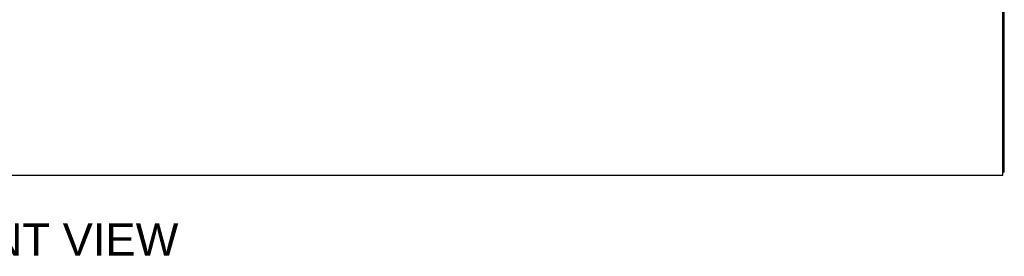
# Model space of a CAD drawing. Header units: inches. Extents: x 0 to 304, y 0 to 196.
# Tile 12 of 98: x 90 to 131, y 56 to 66. Entities that reach past the tile are written whole.
import ezdxf

# ---------------------------------------------------------------- set-up
doc = ezdxf.new("R2010")
doc.units = ezdxf.units.IN
doc.header["$LTSCALE"] = 16.696429
doc.header["$MEASUREMENT"] = 0
doc.layers.get('0').update_dxf_attribs({"linetype": 'CONTINUOUS'})
doc.layers.add('DIMENSIONS', color=7, linetype='CONTINUOUS')
doc.styles.get("Standard").update_dxf_attribs({"font": 'arial.ttf'})

msp = doc.modelspace()

# ---------------------------------------------------------------- linework, layer by layer
at = {"color": 7, "linetype": 'Continuous'}
for p, q in [((130.952, 59.532), (130.952, 103.47)), ((130.89, 59.407), (130.89, 66.594)), ((52.265, 59.407), (130.89, 59.407)), ((130.952, 59.532), (130.89, 59.532))]:
    msp.add_line(p, q, dxfattribs=at)

# ---------------------------------------------------------------- texts
at = {"layer": 'DIMENSIONS', "color": 2, "linetype": 'Continuous', "insert": (90.979, 57.419), "char_height": 1.3393, "width": 11.71999, "attachment_point": 2, "line_spacing_factor": 0.9}
msp.add_mtext('FRONT VIEW', dxfattribs=at)

doc.saveas('drawing.dxf')
